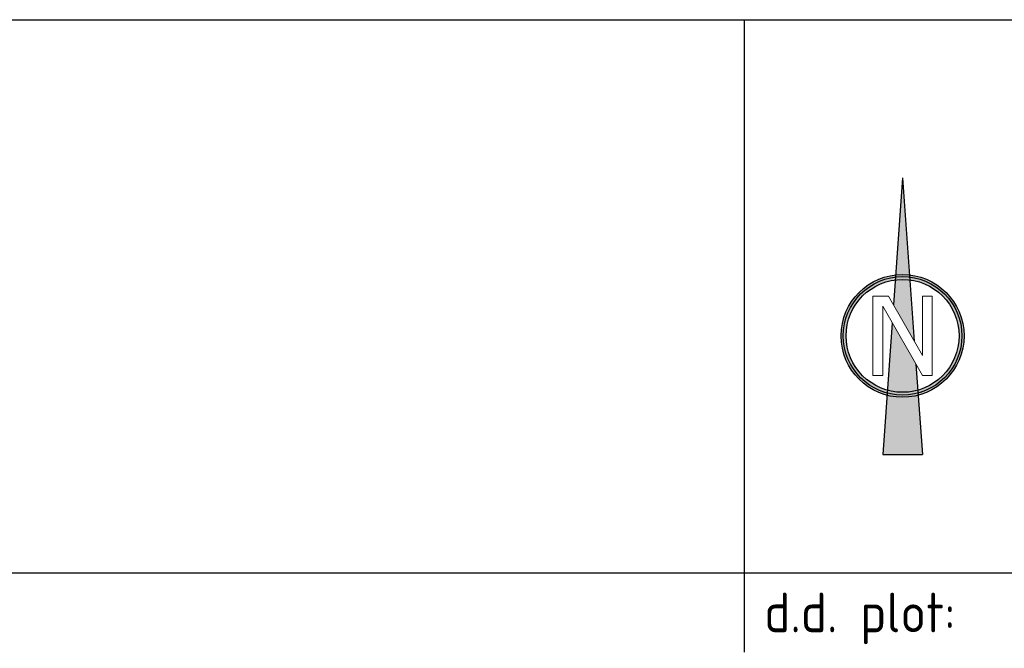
# Paper-space layout 'A1' of a CAD drawing. Header units: metres. Extents: x 0 to 841, y 0 to 594.
# Tile 8 of 14: x 725 to 787, y 40 to 80. Entities that reach past the tile are written whole.
import ezdxf
from ezdxf.enums import TextEntityAlignment as Align

# ---------------------------------------------------------------- set-up
doc = ezdxf.new("R2010")
doc.units = ezdxf.units.M
doc.layers.add('22BMALSTBC_GM_NRDPL', color=7, linetype='Continuous')
doc.layers.add('22BMALSTBC_VOLGER-ZW', color=7, linetype='Continuous')
doc.styles.add('ambacht', font='isocp.shx')
doc.styles.add('ISO', font='iso', dxfattribs={"height": 2.5})

# ---------------------------------------------------------------- blocks, each defined once
blk = doc.blocks.new('VOLGER-ZW')
for p, q in [((-170, 70), (0, 70)), ((-60, 30), (-60, 70)), ((-170, 35), (0, 35))]:
    blk.add_line(p, q)
blk.add_circle((-50, 50), 3.75)
at = {"style": 'ambacht'}
blk.add_text('d.d. plot:', height=2.5, dxfattribs=at).set_placement((-58.75, 31.25))
at = {"linetype": 'Continuous', "style": 'ISO', "width": 0.96}
blk.add_attdef('STATUS', text='', height=5, dxfattribs=at).set_placement((-0.871, 71.785), align=Align.RIGHT)
at = {"style": 'ambacht'}
for tag, p, height in [('PROJECTOMSCHRIJVING', (-142.5, 65.25), 3.5), ('TEKENINGNUMMER', (-38.75, 59.375), 3), ('ONDERDEELNAAM', (-142.5, 58.5), 3.5), ('WERKOMSCHRIJVING1', (-142.5, 52.25), 2.5), ('WERKOMSCHRIJVING2', (-142.5, 48.25), 2.5), ('BESTEKNUMMER', (-38.75, 47.5), 2.5), ('WERKOMSCHRIJVING3', (-142.5, 44.25), 2.5), ('WERKOMSCHRIJVING4', (-142.5, 40.25), 2.5), ('WERKOMSCHRIJVING5', (-142.5, 36.25), 2.5), ('SCHAAL', (-38.75, 36.25), 2.5), ('FORMAAT', (-18.75, 36.25), 2.5), ('LOCATIETEKENING', (-141.25, 31.25), 2.5), ('DATUMPLOT', (-38.75, 31.25), 2.5), ('TEKENAAR', (-161.25, 26.25), 2.5), ('DATUM', (-161.25, 21.25), 2.5), ('WIJZ1.', (-131.25, 21.25), 1.8), ('WIJZ2.', (-121.25, 21.25), 1.8), ('WIJZ3.', (-111.25, 21.25), 1.8), ('GEZ.', (-131.25, 16.25), 1.8), ('GEZ.', (-121.25, 16.25), 1.8), ('GEZ.', (-111.25, 16.25), 1.8)]:
    blk.add_attdef(tag, p, '', height=height, dxfattribs=at)
blk = doc.blocks.new('GM_NRDPL')
blk.add_hatch(color=256).paths.add_polyline_path([(-0.439, 3.859, -0.056657), (0.439, 3.859), (0, 10)])
h = blk.add_hatch(color=256)
h.paths.add_polyline_path([(-3.884, 0, 0.341126), (-0.983, -3.757), (-0.96, -3.44, -0.336567), (-3.571, 0, -0.376759), (-0.461, 3.541), (-0.439, 3.859, 0.381436)])
h.paths.add_polyline_path([(3.884, 0, 0.381436), (0.439, 3.859), (0.461, 3.541, -0.376759), (3.571, 0, -0.336567), (0.96, -3.44), (0.983, -3.757, 0.341126)])
h.paths.add_polyline_path([(-0.96, -3.44), (-0.983, -3.757, 0.128606), (0.983, -3.757), (0.96, -3.44, -0.136928)])
h = blk.add_hatch(color=256)
h.paths.add_polyline_path([(0.461, 3.541), (0.439, 3.859, 0.056657), (-0.439, 3.859), (-0.461, 3.541, -0.064865)])
h.paths.add_polyline_path([(0.461, 3.541, 0.064865), (-0.461, 3.541), (-0.575, 1.953), (0.739, -0.346)])
h.paths.add_polyline_path([(-0.96, -3.44, 0.136928), (0.96, -3.44), (0.842, -1.786), (-0.655, 0.833)])
h.paths.add_polyline_path([(-1.25, -7.5), (1.25, -7.5), (0.983, -3.757, -0.128606), (-0.983, -3.757)])
for p, q in [((0, 10), (-0.575, 1.953)), ((0, 10), (0.739, -0.346)), ((-0.655, 0.833), (-1.25, -7.5)), ((0.842, -1.786), (1.25, -7.5)), ((-1.25, -7.5), (1.25, -7.5))]:
    blk.add_line(p, q)
at = {"lineweight": 5}
for p, q in [((-1.875, 2.5), (-0.887, 2.5)), ((-1.875, 2.5), (-1.875, -2.5)), ((-0.887, 2.5), (1.25, -1.24)), ((1.25, 2.5), (1.875, 2.5)), ((1.25, 2.5), (1.25, -1.24)), ((1.875, 2.5), (1.875, -2.5)), ((-1.25, 1.875), (-1.25, -2.5)), ((-1.25, 1.875), (1.25, -2.5)), ((-1.875, -2.5), (-1.25, -2.5)), ((1.25, -2.5), (1.875, -2.5))]:
    blk.add_line(p, q, dxfattribs=at)
for radius in [3.884, 3.571]:
    blk.add_circle((0, 0), radius)

psp = doc.layouts.new('A1')

# ---------------------------------------------------------------- block references
at = {"layer": '22BMALSTBC_GM_NRDPL'}
psp.add_blockref('GM_NRDPL', (781, 60), dxfattribs=at)
at = {"layer": '22BMALSTBC_VOLGER-ZW'}
psp.add_blockref('VOLGER-ZW', (831, 10), dxfattribs=at)

doc.saveas('drawing.dxf')
